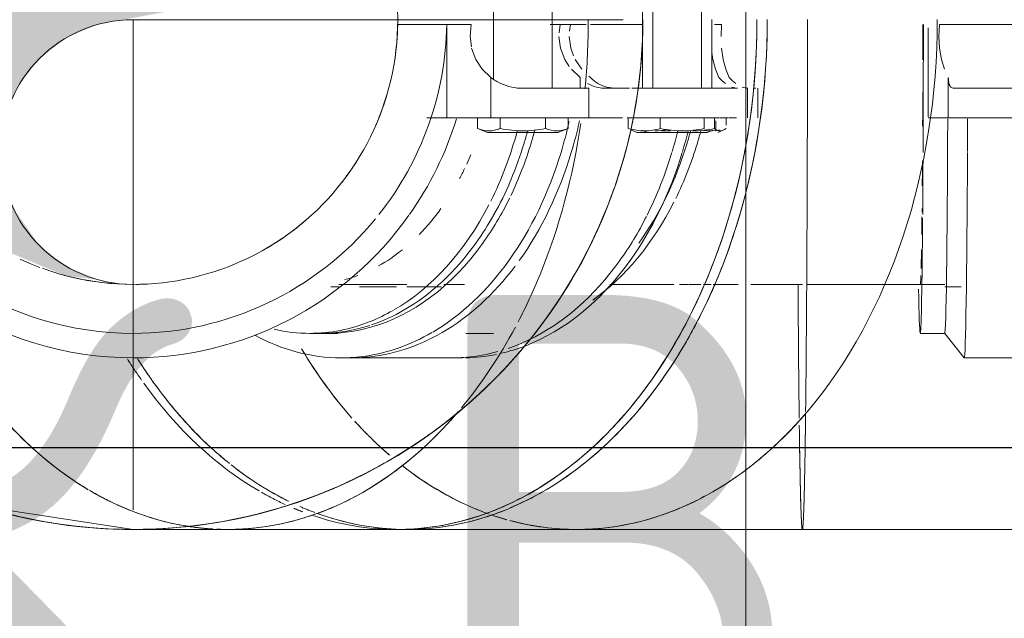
# Model space of a CAD drawing. Header units: millimetres. Extents: x 83162 to 161202, y 56220 to 105342.
# Tile 39 of 152: x 121072 to 121273, y 74528 to 74650. Entities that reach past the tile are written whole.
import ezdxf
from ezdxf import colors
from ezdxf.entities.mleader import LeaderData, LeaderLine
from ezdxf.math import Vec2, Vec3

# ---------------------------------------------------------------- set-up
doc = ezdxf.new("R2010")
doc.units = ezdxf.units.MM
doc.linetypes.add('ADSK_Осевая', pattern=[450, 250, -100, 0, -100])
doc.linetypes.add('ADSK_Штрих_ш2 п1_5', pattern=[350, 200, -150])
for name, color, linetype, lineweight in [('A-____-NOTE-TEXT', 5, 'Continuous', 9), ('A-DETL-GENF-OTLN', 7, 'Continuous', 9), ('M-EQPM-____-OTLN', 7, 'Continuous', 9), ('P-PIPE-____-CNTR', 7, 'ADSK_Осевая', 18), ('P-PIPE-____-OTLN', 7, 'Continuous', 50), ('ДЕВИ', 7, 'Continuous', 0)]:
    doc.layers.add(name, color=color, linetype=linetype, lineweight=lineweight)
doc.styles.add('GOST Common', font='GOST_Common.ttf', dxfattribs={"height": 100})
doc.styles.add('ДЕВИ', font='CS_Gost2304.shx', dxfattribs={"width": 0.8})

# ---------------------------------------------------------------- blocks, each defined once
blk = doc.blocks.new('АР_Канал вертикальный прямоугольный - ВК_В-2666768-ВКК_01_К3_З_ЭОМ_греющий кабель_')
at = {"layer": 'A-DETL-GENF-OTLN', "color": 254, "lineweight": 13, "true_color": 0xcccccc}
blk.add_line((125, -300), (125, 300), dxfattribs=at)
at = {"layer": 'M-EQPM-____-OTLN', "color": 254, "lineweight": 5, "true_color": 0xcccccc}
blk.add_line((125, 300), (125, -300), dxfattribs=at)
blk = doc.blocks.new('240311_Наметкина 10_РД_АР_К3_R21_rvt-1-ВКК_01_К3_З_ЭОМ_греющий кабель_')
at = {"layer": 'M-EQPM-____-OTLN', "color": 254, "lineweight": 5, "true_color": 0xcccccc}
blk.add_blockref('АР_Канал вертикальный прямоугольный - ВК_В-2666768-ВКК_01_К3_З_ЭОМ_греющий кабель_', (121095, 74550), dxfattribs=at)
at = {"layer": 'A-____-NOTE-TEXT', "color": 254, "lineweight": 5, "true_color": 0xcccccc, "char_height": 100, "attachment_point": 1, "style": 'GOST Common'}
for s, insert, width in [('ВК', (120954.41, 74593.61), 200.4219), ('ВК', (120954.41, 74593.61), 200.4219), ('\\fGOST Common|b0|i0|c204|p34|;В', (121152.84, 74593.61), 104.2194), ('\\fGOST Common|b0|i0|c204|p34|;В', (121152.84, 74593.61), 104.2194)]:
    blk.add_mtext(s, dxfattribs=dict(at, insert=insert, width=width))
blk = doc.blocks.new('Грувлочное соединение_Колено стандартное - ГРУВ-V102-ВКК_01_К3_З_ЭОМ_греющий кабель_')
at = {"layer": 'P-PIPE-____-OTLN', "color": 7, "lineweight": 9, "true_color": 0xfff7f3}
for p, q in [((121157.74, 74704.32), (121150.84, 74704.32)), ((121209.85, 74703.82), (121211.14, 74703.82)), ((121210.81, 74595.82), (121209.62, 74595.82))]:
    blk.add_line(p, q, dxfattribs=at)
at = {"layer": 'P-PIPE-____-OTLN', "color": 7, "lineweight": 9, "true_color": 0xffefe7}
for p, q in [((121162.63, 74703.82), (121158.39, 74703.82)), ((121192.1, 74703.82), (121193.56, 74703.82)), ((121193.56, 74703.82), (121195.73, 74703.82)), ((121195.73, 74703.82), (121197.96, 74703.82)), ((121197.96, 74703.82), (121200.24, 74703.82)), ((121200.99, 74703.82), (121202.58, 74703.82)), ((121202.58, 74703.82), (121204.96, 74703.82)), ((121204.96, 74703.82), (121206.46, 74703.82)), ((121207.38, 74703.82), (121209.85, 74703.82)), ((121150.84, 74595.32), (121157.84, 74595.32)), ((121158.39, 74595.82), (121162.63, 74595.82)), ((121208.15, 74595.82), (121206.46, 74595.82)), ((121209.55, 74595.82), (121208.33, 74595.82)), ((121212.91, 74595.82), (121211.34, 74595.82))]:
    blk.add_line(p, q, dxfattribs=at)
at = {"layer": 'P-PIPE-____-OTLN', "color": 31, "lineweight": 9, "true_color": 0xffbf9f}
for p, q in [((121230.52, 74703.82), (121231.54, 74703.82)), ((121260.58, 74703.82), (121248.13, 74703.82)), ((121263.43, 74704.32), (121260.58, 74704.32)), ((121248.13, 74595.82), (121260.58, 74595.82)), ((121260.58, 74595.32), (121263.92, 74595.32))]:
    blk.add_line(p, q, dxfattribs=at)
at = {"layer": 'P-PIPE-____-OTLN', "color": 254, "lineweight": 9, "true_color": 0xffdfcf}
for p, q in [((121236.97, 74703.82), (121232.42, 74703.82)), ((121248.13, 74703.82), (121237.92, 74703.82)), ((121232.42, 74595.82), (121248.13, 74595.82))]:
    blk.add_line(p, q, dxfattribs=at)
at = {"layer": 'P-PIPE-____-OTLN', "color": 254, "lineweight": 9, "true_color": 0xffdfcf, "flags": 128}
for points in [[(121213.45, 74703.82), (121214.88, 74703.82), (121217.44, 74703.82), (121218.67, 74703.82)], [(121223.51, 74703.82), (121225.25, 74703.82), (121227.88, 74703.82), (121229.84, 74703.82)], [(121218.44, 74595.82), (121215.87, 74595.82), (121213.32, 74595.82)]]:
    blk.add_lwpolyline(points, dxfattribs=at)
at = {"layer": 'P-PIPE-____-OTLN', "color": 7, "lineweight": 9, "true_color": 0xffefe7, "flags": 128}
for points in [[(121198.83, 74595.82), (121196.58, 74595.82), (121194.39, 74595.82), (121192.25, 74595.82)], [(121205.33, 74595.82), (121203.49, 74595.82), (121201.13, 74595.82), (121198.83, 74595.82)]]:
    blk.add_lwpolyline(points, dxfattribs=at)
at = {"layer": 'P-PIPE-____-OTLN', "color": 31, "lineweight": 9, "true_color": 0xffbf9f, "flags": 128}
blk.add_lwpolyline([(121231.54, 74595.82), (121228.9, 74595.82), (121226.26, 74595.82), (121223.64, 74595.82), (121221.03, 74595.82)], dxfattribs=at)
blk = doc.blocks.new('Грувлочное соединение_Муфта жесткая1 - ГРУВ-V103-ВКК_01_К3_З_ЭОМ_греющий кабель_')
at = {"layer": 'P-PIPE-____-OTLN', "color": 9, "lineweight": 9, "true_color": 0xbfbfbf}
blk.add_line((121257.22, 74630.02), (121257.22, 74648.15), dxfattribs=at)
at = {"layer": 'P-PIPE-____-OTLN', "color": 8, "lineweight": 9, "true_color": 0x808080}
for p, q in [((121275.6, 74648.82), (121259.49, 74648.82)), ((121275.6, 74648.82), (121265.27, 74648.82)), ((121261.31, 74638.01), (121261.31, 74629.82)), ((121281.51, 74635.82), (121262.46, 74635.82)), ((121261.31, 74629.82), (121257.22, 74629.82)), ((121281.51, 74629.82), (121261.31, 74629.82)), ((121260.57, 74585.82), (121264.57, 74580.83)), ((121255.58, 74585.82), (121260.58, 74585.82)), ((121264.58, 74580.82), (121296.58, 74580.82))]:
    blk.add_line(p, q, dxfattribs=at)
at = {"layer": 'P-PIPE-____-OTLN', "color": 8, "lineweight": 9, "true_color": 0x808080, "flags": 128}
blk.add_lwpolyline([(121260.51, 74639.69), (121259.91, 74641.72), (121259.53, 74644), (121259.39, 74646.4), (121259.49, 74648.82)], dxfattribs=at)
at = {"layer": 'P-PIPE-____-OTLN', "color": 9, "lineweight": 9, "true_color": 0xbfbfbf}
for major_axis, start_param, end_param in [((0, 54), 4.560113, 4.693869), ((0, 64), 4.274952, 4.696763), ((0, 54), 4.298134, 4.435157)]:
    blk.add_ellipse((121255.58, 74649.82), major_axis=major_axis, ratio=0.01, start_param=start_param, end_param=end_param, dxfattribs=at)
at = {"layer": 'P-PIPE-____-OTLN', "color": 8, "lineweight": 9, "true_color": 0x808080}
for centre, major_axis, start_param, end_param in [((121260.58, 74649.82), (0, 64), 3.141593, 4.391298), ((121264.58, 74649.82), (0, 69), 4.311494, 4.414623), ((121264.58, 74649.82), (0, 69), 3.141593, 4.30882), ((121255.58, 74649.82), (0, 54), 4.033778, 4.149692), ((121255.58, 74649.82), (0, 64), 4.041586, 4.248254), ((121255.58, 74649.82), (0, 54), 3.897832, 3.917731), ((121255.58, 74649.82), (0, 64), 3.19687, 4.027072), ((121255.58, 74649.82), (0, 54), 3.766118, 3.872318), ((121255.58, 74649.82), (0, 54), 3.488535, 3.659018), ((121255.58, 74649.82), (0, 54), 3.141593, 3.400305), ((121255.58, 74649.82), (0, 64), 2.603659, 3.08872)]:
    blk.add_ellipse(centre, major_axis=major_axis, ratio=0.01, start_param=start_param, end_param=end_param, dxfattribs=at)
blk.add_open_spline([(121262.46, 74635.82), (121262.2, 74635.82), (121261.76, 74635.98), (121261.39, 74636.72), (121261.32, 74637.53), (121261.31, 74638.01)], degree=3, dxfattribs=at)
blk = doc.blocks.new('Грувлочное соединение_Муфта жесткая1 - ГРУВ-V104-ВКК_01_К3_З_ЭОМ_греющий кабель_')
at = {"layer": 'P-PIPE-____-OTLN', "color": 8, "lineweight": 9, "true_color": 0x808080}
for p, q in [((121201.06, 74663.82), (121201.06, 74635.82)), ((121198.76, 74627.25), (121199.86, 74626.82)), ((121208.92, 74626.82), (121200.1, 74626.82)), ((121214.26, 74626.82), (121215.38, 74627.26))]:
    blk.add_line(p, q, dxfattribs=at)
at = {"layer": 'P-PIPE-____-OTLN', "color": 254, "lineweight": 9, "true_color": 0xdfdfdf}
for p, q in [((121184.03, 74647.45), (121184.24, 74648.82)), ((121187.46, 74648.82), (121184.24, 74648.82)), ((121197.52, 74648.82), (121188.32, 74648.82)), ((121197.53, 74648.82), (121188.32, 74648.82)), ((121215.03, 74648.82), (121213.63, 74648.82)), ((121215.03, 74648.82), (121214.94, 74646.4)), ((121215.06, 74644), (121215.39, 74641.72)), ((121186.53, 74639.69), (121185.17, 74641.72)), ((121188.32, 74638.01), (121187.97, 74638.28)), ((121218.3, 74635.82), (121216.62, 74635.82)), ((121215.98, 74629.82), (121215.98, 74628.32)), ((121218.13, 74629.82), (121216.61, 74629.82)), ((121221.78, 74629.82), (121221.78, 74629.82)), ((121201.97, 74626.82), (121203.46, 74626.82)), ((121203.46, 74626.82), (121207.06, 74626.82)), ((121207.06, 74626.82), (121211.91, 74626.82)), ((121212.15, 74626.82), (121212.15, 74626.82)), ((121133.17, 74585.82), (121136.7, 74585.82)), ((121165.24, 74585.82), (121168.52, 74585.82)), ((121139.53, 74580.82), (121142.16, 74580.82)), ((121143.93, 74580.82), (121162.16, 74580.82))]:
    blk.add_line(p, q, dxfattribs=at)
at = {"layer": 'P-PIPE-____-OTLN', "color": 7, "lineweight": 9, "true_color": 0xefefef}
for q in [(121197.52, 74648.82), (121197.53, 74648.82)]:
    blk.add_line((121198.84, 74648.82), q, dxfattribs=at)
at = {"layer": 'P-PIPE-____-OTLN', "color": 9, "lineweight": 9, "true_color": 0xbfbfbf}
for p, q in [((121213.06, 74635.82), (121213.06, 74649.82)), ((121216.61, 74635.82), (121214.59, 74635.82)), ((121222.04, 74635.82), (121221.63, 74635.82)), ((121213.59, 74627.62), (121213.59, 74629.82)), ((121216.44, 74629.82), (121214.6, 74629.82)), ((121200.1, 74626.82), (121201.97, 74626.82)), ((121212.15, 74626.82), (121208.92, 74626.82)), ((121142.16, 74580.82), (121143.93, 74580.82))]:
    blk.add_line(p, q, dxfattribs=at)
at = {"layer": 'P-PIPE-____-OTLN', "lineweight": 9}
blk.add_line((121222.46, 74629.82), (121222.46, 74635.82), dxfattribs=at)
at = {"layer": 'P-PIPE-____-OTLN', "color": 254, "lineweight": 9, "true_color": 0xdfdfdf, "flags": 128}
for points in [[(121184.82, 74642.47), (121184.31, 74644), (121183.99, 74646.4)], [(121215.39, 74641.72), (121215.92, 74639.69), (121216.61, 74638.01)]]:
    blk.add_lwpolyline(points, dxfattribs=at)
at = {"layer": 'P-PIPE-____-OTLN', "color": 254, "lineweight": 9, "true_color": 0xdfdfdf}
for centre, major_axis, start_param, end_param in [((121139.53, 74649.82), (0, 69), 4.30882, 4.408216), ((121133.17, 74649.82), (0, 64), 4.307971, 4.349107), ((121162.16, 74649.82), (0, 69), 4.311475, 4.375574), ((121168.52, 74649.82), (0, 64), 4.307971, 4.35048), ((121133.17, 74649.82), (0, 64), 4.175472, 4.307953), ((121168.52, 74649.82), (0, 64), 4.10612, 4.307971), ((121139.53, 74649.82), (0, 69), 3.919744, 4.308806), ((121162.16, 74649.82), (0, 69), 3.919744, 4.30882), ((121133.17, 74649.82), (0, 64), 4.041586, 4.173691), ((121168.52, 74649.82), (0, 64), 3.606561, 4.091599), ((121133.17, 74649.82), (0, 64), 3.919178, 4.040272), ((121133.17, 74649.82), (0, 64), 3.530385, 3.919157), ((121162.16, 74649.82), (0, 69), 3.407195, 3.919744), ((121139.53, 74649.82), (0, 69), 3.530668, 3.895931), ((121133.17, 74649.82), (0, 64), 3.37479, 3.530353), ((121139.53, 74649.82), (0, 69), 3.19886, 3.530644)]:
    blk.add_ellipse(centre, major_axis=major_axis, ratio=0.707107, start_param=start_param, end_param=end_param, dxfattribs=at)
at = {"layer": 'P-PIPE-____-OTLN', "color": 7, "lineweight": 9, "true_color": 0xefefef}
for centre, major_axis, end_param in [((121133.17, 74649.82), (0, 64), 3.367621), ((121139.53, 74649.82), (0, 69), 3.19886)]:
    blk.add_ellipse(centre, major_axis=major_axis, ratio=0.707107, start_param=3.141593, end_param=end_param, dxfattribs=at)
at = {"layer": 'P-PIPE-____-OTLN', "color": 7, "lineweight": 9, "true_color": 0xf7f7f7}
for start_param, end_param in [(3.305916, 3.407064), (3.153723, 3.284509)]:
    blk.add_ellipse((121162.16, 74649.82), major_axis=(0, 69), ratio=0.707107, start_param=start_param, end_param=end_param, dxfattribs=at)
at = {"layer": 'P-PIPE-____-OTLN', "color": 254, "lineweight": 9, "true_color": 0xdfdfdf}
for points in [[(121189.83, 74636.8), (121189.27, 74637.12), (121188.77, 74637.53), (121188.32, 74638.01)], [(121193.69, 74635.82), (121192.97, 74635.82), (121191.61, 74635.98), (121190.38, 74636.47), (121189.83, 74636.8)], [(121216.61, 74638.01), (121217.06, 74637.53), (121217.51, 74637.12), (121217.96, 74636.8)], [(121219.28, 74636.06), (121219.7, 74635.9), (121220.08, 74635.82), (121220.43, 74635.82)], [(121204.64, 74627.14), (121204.06, 74627.14), (121203.48, 74627.18), (121202.9, 74627.24)], [(121213.59, 74627.62), (121213.98, 74627.3), (121214.76, 74626.97), (121215.57, 74627.3), (121215.98, 74627.62)]]:
    blk.add_open_spline(points, degree=3, dxfattribs=at)
at = {"layer": 'P-PIPE-____-OTLN', "color": 8, "lineweight": 9, "true_color": 0x808080}
blk.add_open_spline([(121201.45, 74627.13), (121202.24, 74627.13), (121203.02, 74627.22), (121203.8, 74627.39)], degree=3, dxfattribs=at)
at = {"layer": 'P-PIPE-____-OTLN', "color": 9, "lineweight": 9, "true_color": 0xbfbfbf}
blk.add_open_spline([(121209.19, 74627.13), (121210.68, 74627.13), (121212.15, 74627.3), (121213.59, 74627.62)], degree=3, dxfattribs=at)
at = {"layer": 'P-PIPE-____-OTLN', "color": 254, "lineweight": 9, "true_color": 0xdfdfdf}
blk.add_open_spline([(121214.63, 74627.31), (121213.97, 74627.19), (121212.89, 74627.1), (121211.81, 74627.16), (121211.39, 74627.21)], degree=3, knots=[0.2021882, 0.2021882, 0.2021882, 0.2021882, 0.5, 0.6975542, 0.6975542, 0.6975542, 0.6975542], dxfattribs=at)
blk = doc.blocks.new('Грувлочное соединение_Колено стандартное - ГРУВ-37075693-ВКК_01_К3_З_ЭОМ_греющий кабель_')
at = {"layer": 'P-PIPE-____-OTLN', "color": 7, "lineweight": 9, "true_color": 0xffefe7}
for p, q in [((121140.52, 74703.82), (121136.95, 74703.82)), ((121135.32, 74595.32), (121136.95, 74595.32)), ((121136.95, 74595.82), (121140.52, 74595.82)), ((121143.99, 74595.32), (121148.74, 74595.32)), ((121144.05, 74595.82), (121148.74, 74595.82))]:
    blk.add_line(p, q, dxfattribs=at)
at = {"layer": 'P-PIPE-____-OTLN', "color": 7, "lineweight": 9, "true_color": 0xfff7f3}
for p, q in [((121148.74, 74703.82), (121140.52, 74703.82)), ((121148.74, 74704.32), (121141.2, 74704.32)), ((121140.52, 74595.82), (121144.05, 74595.82)), ((121141.2, 74595.32), (121143.99, 74595.32))]:
    blk.add_line(p, q, dxfattribs=at)
at = {"layer": 'P-PIPE-____-OTLN', "color": 31, "lineweight": 9, "true_color": 0xffbf9f}
blk.add_line((121096.13, 74595.82), (121095.7, 74595.82), dxfattribs=at)
at = {"layer": 'P-PIPE-____-OTLN', "color": 31, "lineweight": 9, "true_color": 0xffbf9f, "flags": 128}
for points in [[(121073.44, 74699.33), (121075.43, 74700.15), (121077.46, 74700.89), (121079.52, 74701.55), (121081.6, 74702.13), (121083.7, 74702.62), (121085.82, 74703.03), (121087.96, 74703.36), (121090.1, 74703.6), (121092.26, 74703.75), (121094.42, 74703.82)], [(121075.98, 74599.28), (121073.97, 74600.08), (121072, 74600.96)], [(121092.84, 74595.86), (121090.68, 74595.99), (121088.53, 74596.21), (121086.4, 74596.51), (121084.27, 74596.9), (121082.16, 74597.37), (121080.08, 74597.92), (121078.01, 74598.56), (121076.53, 74599.09)]]:
    blk.add_lwpolyline(points, dxfattribs=at)
blk = doc.blocks.new('Грувлочное соединение_Муфта жесткая1 - ГРУВ-V105-ВКК_01_К3_З_ЭОМ_греющий кабель_')
at = {"layer": 'P-PIPE-____-OTLN', "color": 8, "lineweight": 9, "true_color": 0x808080}
for p, q in [((121198.95, 74663.82), (121198.95, 74635.82)), ((121210.95, 74635.82), (121210.95, 74663.82)), ((121196.03, 74627.62), (121196.03, 74629.82)), ((121202.56, 74627.62), (121202.56, 74629.82)), ((121211.49, 74627.62), (121211.49, 74629.82)), ((121196.66, 74627.25), (121197.75, 74626.82)), ((121212.15, 74626.82), (121213.28, 74627.26))]:
    blk.add_line(p, q, dxfattribs=at)
at = {"layer": 'P-PIPE-____-OTLN', "color": 254, "lineweight": 9, "true_color": 0xdfdfdf}
for p, q in [((121182.13, 74648.82), (121180.08, 74648.82)), ((121181.9, 74647.11), (121182.13, 74648.82)), ((121184.24, 74648.82), (121182.13, 74648.82)), ((121187.46, 74648.82), (121184.24, 74648.82)), ((121187.46, 74648.82), (121186.21, 74648.82)), ((121197.52, 74648.82), (121188.32, 74648.82)), ((121197.53, 74648.82), (121188.32, 74648.82)), ((121182.2, 74643.99), (121181.89, 74646.4)), ((121213.06, 74643.09), (121213.29, 74641.72)), ((121186.22, 74638.01), (121184.42, 74639.69)), ((121186.22, 74638.01), (121186.22, 74635.82)), ((121213.88, 74629.17), (121213.88, 74627.62)), ((121131.06, 74585.82), (121134.6, 74585.82)), ((121162.88, 74585.82), (121166.42, 74585.82)), ((121137.43, 74580.82), (121142.16, 74580.82)), ((121143.93, 74580.82), (121159.7, 74580.82))]:
    blk.add_line(p, q, dxfattribs=at)
at = {"layer": 'P-PIPE-____-OTLN', "color": 7, "lineweight": 9, "true_color": 0xefefef}
for q in [(121197.52, 74648.82), (121197.53, 74648.82)]:
    blk.add_line((121198.84, 74648.82), q, dxfattribs=at)
at = {"layer": 'P-PIPE-____-OTLN', "lineweight": 9}
blk.add_line((121220.36, 74629.82), (121220.36, 74635.82), dxfattribs=at)
at = {"layer": 'P-PIPE-____-OTLN', "color": 9, "lineweight": 9, "true_color": 0xbfbfbf}
blk.add_line((121142.16, 74580.82), (121143.93, 74580.82), dxfattribs=at)
at = {"layer": 'P-PIPE-____-OTLN', "color": 254, "lineweight": 9, "true_color": 0xdfdfdf, "flags": 128}
for points in [[(121183.95, 74640.29), (121183.06, 74641.72), (121182.2, 74643.99)], [(121213.29, 74641.72), (121213.81, 74639.69), (121214.5, 74638.01)]]:
    blk.add_lwpolyline(points, dxfattribs=at)
at = {"layer": 'P-PIPE-____-OTLN', "color": 254, "lineweight": 9, "true_color": 0xdfdfdf}
for centre, major_axis, ratio, start_param, end_param in [((121200.36, 74635.82), (-20, 0), 0.000009, 1.11641, 1.364367), ((121137.43, 74649.82), (0, 69), 0.707107, 4.308807, 4.406567), ((121200.36, 74629.82), (-20, 0), 0.000009, 0.898308, 1.291004), ((121131.06, 74649.82), (0, 64), 0.707107, 4.09516, 4.350588), ((121134.6, 74649.82), (0, 64), 0.707107, 4.307973, 4.351604), ((121204.95, 74626.82), (-7.2, 0), 0.000009, 4.712389, 5.235988), ((121204.95, 74626.82), (-7.2, 0), 0.000009, 2.879793, 4.712389), ((121160.05, 74649.82), (0, 69), 0.707107, 4.311474, 4.376929), ((121166.42, 74649.82), (0, 64), 0.707107, 4.307967, 4.349463), ((121134.6, 74649.82), (0, 64), 0.707107, 4.117262, 4.307958), ((121166.42, 74649.82), (0, 64), 0.707107, 3.919173, 4.307958), ((121137.43, 74649.82), (0, 69), 0.707107, 3.534708, 4.308807), ((121131.06, 74649.82), (0, 54), 0.707107, 4.135194, 4.176431), ((121160.05, 74649.82), (0, 69), 0.707107, 4.095631, 4.308807), ((121131.06, 74649.82), (0, 54), 0.707107, 4.068455, 4.11481), ((121131.06, 74649.82), (0, 64), 0.707107, 3.530373, 4.080665), ((121134.6, 74649.82), (0, 64), 0.707107, 3.91918, 4.106707), ((121131.06, 74649.82), (0, 54), 0.707107, 3.766105, 3.917718), ((121160.05, 74649.82), (0, 69), 0.707107, 3.919742, 4.091716), ((121134.6, 74649.82), (0, 64), 0.707107, 3.334024, 3.919165), ((121131.06, 74649.82), (0, 54), 0.707107, 3.517784, 3.659006), ((121160.05, 74649.82), (0, 69), 0.707107, 3.468537, 3.919732), ((121131.06, 74649.82), (0, 64), 0.707107, 3.417064, 3.526563), ((121137.43, 74649.82), (0, 69), 0.707107, 3.244724, 3.530656)]:
    blk.add_ellipse(centre, major_axis=major_axis, ratio=ratio, start_param=start_param, end_param=end_param, dxfattribs=at)
at = {"layer": 'P-PIPE-____-OTLN', "color": 8, "lineweight": 9, "true_color": 0x808080}
for centre, major_axis, start_param, end_param in [((121200.36, 74635.82), (-20, 0), 1.390715, 2.356194), ((121200.36, 74629.82), (-20, 0), 1.341903, 2.356194), ((121204.95, 74626.82), (-7.2, 0), 5.497787, 8.63938)]:
    blk.add_ellipse(centre, major_axis=major_axis, ratio=0.000009, start_param=start_param, end_param=end_param, dxfattribs=at)
at = {"layer": 'P-PIPE-____-OTLN', "color": 9, "lineweight": 9, "true_color": 0xbfbfbf}
for start_param, end_param in [(5.235988, 5.497787), (2.356195, 2.879793)]:
    blk.add_ellipse((121204.95, 74626.82), major_axis=(-7.2, 0), ratio=0.000009, start_param=start_param, end_param=end_param, dxfattribs=at)
at = {"layer": 'P-PIPE-____-OTLN', "color": 7, "lineweight": 9, "true_color": 0xefefef}
for centre, major_axis, start_param, end_param in [((121131.06, 74649.82), (0, 54), 3.327768, 3.400293), ((121131.06, 74649.82), (0, 64), 3.14158, 3.417064), ((121131.06, 74649.82), (0, 64), 2.98018, 3.14158), ((121134.6, 74649.82), (0, 64), 3.14158, 3.334024), ((121137.43, 74649.82), (0, 69), 2.772203, 3.14158), ((121137.43, 74649.82), (0, 69), 3.14158, 3.244724)]:
    blk.add_ellipse(centre, major_axis=major_axis, ratio=0.707107, start_param=start_param, end_param=end_param, dxfattribs=at)
at = {"layer": 'P-PIPE-____-OTLN', "color": 7, "lineweight": 9, "true_color": 0xf7f7f7}
for start_param, end_param in [(3.379443, 3.468406), (3.202939, 3.334441), (3.14158, 3.193937)]:
    blk.add_ellipse((121160.05, 74649.82), major_axis=(0, 69), ratio=0.707107, start_param=start_param, end_param=end_param, dxfattribs=at)
at = {"layer": 'P-PIPE-____-OTLN', "color": 254, "lineweight": 9, "true_color": 0xdfdfdf}
for points in [[(121191.58, 74635.82), (121190.86, 74635.82), (121189.5, 74635.97), (121188.28, 74636.47), (121187.72, 74636.8)], [(121214.5, 74638.01), (121214.95, 74637.53), (121215.41, 74637.12), (121215.86, 74636.8)], [(121217.18, 74636.06), (121217.59, 74635.9), (121217.98, 74635.82), (121218.33, 74635.82)], [(121204.63, 74627.21), (121204.02, 74627.16), (121203.42, 74627.13), (121202.82, 74627.13)], [(121212.67, 74627.13), (121212.87, 74627.13), (121213.07, 74627.18), (121213.28, 74627.26)]]:
    blk.add_open_spline(points, degree=3, dxfattribs=at)
at = {"layer": 'P-PIPE-____-OTLN', "color": 8, "lineweight": 9, "true_color": 0x808080}
for points in [[(121196.03, 74627.62), (121197.15, 74627.29), (121199.36, 74626.97), (121201.51, 74627.29), (121202.56, 74627.62)], [(121202.56, 74627.62), (121204.09, 74627.29), (121207.11, 74626.97), (121210.04, 74627.29), (121211.49, 74627.62)]]:
    blk.add_open_spline(points, degree=3, dxfattribs=at)
blk = doc.blocks.new('Грувлочное соединение_Муфта жесткая1 - ГРУВ-V106-ВКК_01_К3_З_ЭОМ_греющий кабель_')
at = {"layer": 'P-PIPE-____-OTLN', "color": 8, "lineweight": 9, "true_color": 0x808080}
for p, q in [((121180.5, 74635.82), (121180.5, 74663.82)), ((121168.5, 74661.93), (121168.5, 74637.71)), ((121158.99, 74648.82), (121148.99, 74648.82)), ((121164, 74648.82), (121159, 74648.82)), ((121159, 74629.82), (121159, 74648.82)), ((121168, 74638.01), (121168, 74629.82)), ((121188, 74629.82), (121188, 74635.82)), ((121159, 74629.82), (121154.94, 74629.82)), ((121168, 74629.82), (121159, 74629.82)), ((121165.26, 74627.62), (121165.26, 74629.82)), ((121169.88, 74627.62), (121169.88, 74629.82)), ((121179.12, 74627.62), (121179.12, 74629.82)), ((121183.74, 74627.62), (121183.74, 74629.82)), ((121165.26, 74627.62), (121167.3, 74626.82)), ((121181.7, 74626.82), (121183.74, 74627.62))]:
    blk.add_line(p, q, dxfattribs=at)
at = {"layer": 'P-PIPE-____-OTLN', "color": 8, "lineweight": 9, "true_color": 0x808080, "flags": 128}
for points in [[(121164.01, 74644.27), (121163.76, 74646.4), (121164, 74648.82)], [(121168, 74638.01), (121166.24, 74639.69), (121164.91, 74641.72), (121164.07, 74643.99)]]:
    blk.add_lwpolyline(points, dxfattribs=at)
at = {"layer": 'P-PIPE-____-OTLN', "color": 8, "lineweight": 9, "true_color": 0x808080}
for radius, start, end in [(64, 321.5668, 359.1042), (54, 351.3157, 358.9384), (54, 336.4108, 344.1152), (69, 324.7931, 342.9387), (64, 203.7745, 269.9995), (69, 203.1223, 269.9995), (54, 323.5355, 329.2921), (54, 321.4168, 323.1065), (54, 299.6458, 313.331), (69, 269.9995, 324.6632), (64, 269.9995, 320.5568)]:
    blk.add_arc((121095, 74649.82), radius, start, end, dxfattribs=at)
for centre, major_axis, start_param, end_param in [((121168, 74635.82), (-20, 0), 1.901808, 3.141593), ((121168, 74629.82), (-20, 0), 1.570796, 3.141593), ((121174.5, 74626.82), (-7.2, 0), 0.000022, 3.14157)]:
    blk.add_ellipse(centre, major_axis=major_axis, ratio=0.000009, start_param=start_param, end_param=end_param, dxfattribs=at)
at = {"layer": 'P-PIPE-____-OTLN', "color": 9, "lineweight": 9, "true_color": 0xbfbfbf}
for centre, major_axis, end_param in [((121168, 74635.82), (-20, 0), 3.38955), ((121168, 74629.82), (-20, 0), 3.403392), ((121174.5, 74626.82), (-7.2, 0), 6.283185)]:
    blk.add_ellipse(centre, major_axis=major_axis, ratio=0.000009, start_param=3.141593, end_param=end_param, dxfattribs=at)
at = {"layer": 'P-PIPE-____-OTLN', "color": 8, "lineweight": 9, "true_color": 0x808080}
for points in [[(121174.5, 74635.82), (121173.74, 74635.82), (121172.24, 74635.97), (121169.98, 74636.72), (121168.64, 74637.52), (121168, 74638.01)], [(121165.26, 74627.62), (121166.05, 74627.29), (121167.61, 74626.97), (121169.13, 74627.29), (121169.88, 74627.62)], [(121169.88, 74627.62), (121171.46, 74627.29), (121174.58, 74626.97), (121177.62, 74627.29), (121179.12, 74627.62)], [(121179.12, 74627.62), (121179.91, 74627.29), (121181.47, 74626.97), (121182.99, 74627.29), (121183.74, 74627.62)]]:
    blk.add_open_spline(points, degree=3, dxfattribs=at)
at = {"layer": 'P-PIPE-____-OTLN', "color": 9, "lineweight": 9, "true_color": 0xbfbfbf}
for points in [[(121169.88, 74627.62), (121169.09, 74627.29), (121167.53, 74626.97), (121166.01, 74627.29), (121165.26, 74627.62)], [(121183.74, 74627.62), (121182.99, 74627.29), (121181.47, 74626.97), (121179.91, 74627.29), (121179.12, 74627.62)]]:
    blk.add_open_spline(points, degree=3, dxfattribs=at)

msp = doc.modelspace()

# ---------------------------------------------------------------- hatches: boundary and pattern name
at = {"layer": 'P-PIPE-____-OTLN', "true_color": 0x007f00}
msp.add_hatch(color=96, dxfattribs=at).paths.add_polyline_path([(121088.01, 74596.73), (121081.5, 74599.43), (121075.91, 74603.72), (121071.07, 74610.64), (121068.92, 74615.83), (121068, 74622.81), (121068.92, 74629.8), (121071.62, 74636.31), (121075.91, 74641.91), (121081.5, 74646.2), (121088.01, 74648.89), (121105.17, 74652.05), (121108.5, 74653.43), (121114.09, 74657.72), (121118.38, 74663.31), (121121.08, 74669.83), (121122, 74676.81), (121121.08, 74683.8), (121115.97, 74693.46), (121114.09, 74695.91), (121104.82, 74701.72), (121101.99, 74702.89), (121095, 74703.81), (121081.02, 74701.97), (121068, 74696.58), (121056.82, 74688), (121048.23, 74676.81), (121042.84, 74663.79), (121041, 74649.81), (121042.84, 74635.84), (121048.23, 74622.81), (121058.1, 74610.64), (121068, 74603.05), (121081.02, 74597.65)])

# ---------------------------------------------------------------- linework, layer by layer
at = {"layer": 'P-PIPE-____-CNTR', "color": 11, "lineweight": 9, "true_color": 0xff8040}
for p, q in [((121095, 74549.81), (121095, 74649.81)), ((121095, 74649.81), (121195, 74649.81))]:
    msp.add_line(p, q, dxfattribs=at)
at = {"layer": 'P-PIPE-____-OTLN', "color": 7, "lineweight": 9, "true_color": 0xffefe7}
msp.add_line((121148.74, 74595.82), (121150.84, 74595.82), dxfattribs=at)
at = {"layer": 'P-PIPE-____-OTLN', "color": 11, "linetype": 'ADSK_Штрих_ш2 п1_5', "lineweight": 9, "true_color": 0xff8040}
for p, q in [((121095, 74545.82), (121064, 74550.55)), ((121114.33, 74545.82), (121148.74, 74545.82)), ((121148.74, 74545.82), (121185.53, 74545.82)), ((121231.54, 74545.82), (122007.18, 74545.82))]:
    msp.add_line(p, q, dxfattribs=at)
at = {"layer": 'P-PIPE-____-OTLN', "color": 31, "linetype": 'ADSK_Штрих_ш2 п1_5', "lineweight": 9, "true_color": 0xffbf9f}
msp.add_line((121095.02, 74545.82), (121095, 74545.82), dxfattribs=at)
at = {"layer": 'P-PIPE-____-OTLN', "color": 11, "linetype": 'ADSK_Штрих_ш2 п1_5', "lineweight": 9, "true_color": 0xff8040, "flags": 128}
for points in [[(121114.33, 74545.82), (121100.35, 74545.82), (121095.02, 74545.82)], [(121231.54, 74545.82), (121207.11, 74545.82), (121186.26, 74545.82), (121185.53, 74545.82)]]:
    msp.add_lwpolyline(points, dxfattribs=at)
at = {"layer": 'P-PIPE-____-OTLN', "color": 11, "lineweight": 9, "true_color": 0xff8040}
for centre, radius, start, end in [((121095, 74649.81), 54, 0, 75), ((121095, 74622.81), 27, 90, 270), ((121095, 74649.81), 54, 255, 0)]:
    msp.add_arc(centre, radius, start, end, dxfattribs=at)
at = {"layer": 'P-PIPE-____-OTLN', "color": 11, "linetype": 'ADSK_Штрих_ш2 п1_5', "lineweight": 9, "true_color": 0xff8040}
for centre, start, end in [((121095, 74649.81), 180, 270), ((121095, 74649.81), 270, 0), ((121095, 74649.82), 343.3197, 0), ((121095, 74649.82), 326.5566, 337.6692), ((121095, 74649.82), 309.5941, 320.4059), ((121095, 74649.82), 307.4487, 309.391), ((121095, 74649.82), 235.4982, 285.0761), ((121095, 74649.82), 290.8102, 302.4059), ((121095, 74649.82), 292.0163, 303.4373), ((121095, 74649.82), 292.019, 303.4359), ((121095, 74649.82), 253.3288, 270), ((121095, 74649.82), 253.3296, 269.9995), ((121095, 74649.82), 270, 286.6712), ((121095, 74649.82), 269.9995, 286.6699)]:
    msp.add_arc(centre, 104, start, end, dxfattribs=at)
at = {"layer": 'P-PIPE-____-OTLN', "color": 31, "linetype": 'ADSK_Штрих_ш2 п1_5', "lineweight": 9, "true_color": 0xffbf9f}
for start, end in [(341.9995, 359.9974), (349.7067, 359.9994), (344.9995, 349.5357), (343.3197, 344.9994), (341.8752, 343.3197), (306.0001, 341.9972), (337.998, 341.8126), (329.9995, 337.6689), (326.557, 329.9994), (323.6388, 326.5566), (320.4059, 323.5032), (314.9995, 320.4045), (309.7492, 314.9995), (305.3767, 309.5941), (288, 305.9995), (303.4373, 305.1215), (287.2259, 292.0163), (252, 269.9995), (270, 287.9995)]:
    msp.add_arc((121095, 74649.82), 104, start, end, dxfattribs=at)
at = {"layer": 'P-PIPE-____-OTLN', "color": 7, "linetype": 'ADSK_Штрих_ш2 п1_5', "lineweight": 9, "true_color": 0xffefe7}
for start, end in [(342.2762, 343.3177), (338.0109, 341.8123), (324.2286, 326.5503), (320.418, 323.5028)]:
    msp.add_arc((121095, 74649.82), 104, start, end, dxfattribs=at)
at = {"layer": 'P-PIPE-____-OTLN', "color": 254, "linetype": 'ADSK_Штрих_ш2 п1_5', "lineweight": 9, "true_color": 0xffdfcf}
for start, end in [(306.1624, 309.581), (306.089, 307.4402), (302.4306, 305.2411), (303.4481, 305.1209), (288.0667, 291.9894), (288.07, 290.7956), (285.0922, 287.7681)]:
    msp.add_arc((121095, 74649.82), 104, start, end, dxfattribs=at)
at = {"layer": 'P-PIPE-____-OTLN', "color": 11, "linetype": 'ADSK_Штрих_ш2 п1_5', "lineweight": 9, "true_color": 0xff8040}
for centre, ratio, start_param, end_param in [((121148.74, 74649.82), 0.707107, 3.141593, 4.712389), ((121150.84, 74649.82), 0.707107, 4.32864, 4.712389), ((121148.74, 74649.82), 0.707107, 4.450589, 4.712376), ((121148.74, 74649.82), 0.707107, 4.188789, 4.450577), ((121150.84, 74649.82), 0.707107, 4.321959, 4.421769), ((121150.84, 74649.82), 0.707107, 3.432748, 4.322636), ((121148.74, 74649.82), 0.707107, 3.926989, 4.188778), ((121150.84, 74649.82), 0.707107, 4.020889, 4.129317), ((121148.74, 74649.82), 0.707107, 3.665189, 3.926978), ((121114.33, 74649.82), 0.707107, 3.795704, 3.835343), ((121185.53, 74649.82), 0.707107, 3.141593, 3.835356), ((121114.33, 74649.82), 0.707107, 3.077617, 3.829091), ((121150.84, 74649.82), 0.707107, 3.724655, 3.818402), ((121185.53, 74649.82), 0.707107, 3.742107, 3.829103), ((121231.54, 74649.82), 0.01, 3.742107, 3.829103), ((121114.33, 74649.82), 0.707107, 3.622808, 3.742534), ((121231.54, 74649.82), 0.01, 3.586365, 3.742166), ((121148.74, 74649.82), 0.707107, 3.403393, 3.665179), ((121185.53, 74649.82), 0.707107, 3.48476, 3.623345), ((121231.54, 74649.82), 0.01, 3.48476, 3.623345), ((121114.33, 74649.82), 0.707107, 3.366209, 3.485148), ((121150.84, 74649.82), 0.707107, 3.425312, 3.52579), ((121231.54, 74649.82), 0.01, 3.403392, 3.48516), ((121150.84, 74649.82), 0.707107, 3.141593, 3.42538), ((121148.74, 74649.82), 0.707107, 3.141593, 3.403379), ((121185.53, 74649.82), 0.707107, 3.141593, 3.377928), ((121231.54, 74649.82), 0.01, 3.141593, 3.382568), ((121114.33, 74649.82), 0.707107, 3.111448, 3.14158), ((121114.33, 74649.82), 0.707107, 3.141593, 3.22516)]:
    msp.add_ellipse(centre, major_axis=(0, 104), ratio=ratio, start_param=start_param, end_param=end_param, dxfattribs=at)
at = {"layer": 'P-PIPE-____-OTLN', "color": 254, "linetype": 'ADSK_Штрих_ш2 п1_5', "lineweight": 9, "true_color": 0xffdfcf}
for centre, start_param, end_param in [((121114.33, 74649.82), 4.576208, 4.712338), ((121114.33, 74649.82), 4.188778, 4.506972), ((121114.33, 74649.82), 4.077758, 4.188778), ((121114.33, 74649.82), 3.846687, 4.06496), ((121148.74, 74649.82), 2.853069, 2.877916), ((121148.74, 74649.82), 2.853066, 2.877915), ((121150.84, 74649.82), 2.890476, 3.122178), ((121150.84, 74649.82), 2.922898, 3.123303), ((121150.84, 74649.82), 3.284912, 3.353847), ((121150.84, 74649.82), 3.360288, 3.385089)]:
    msp.add_ellipse(centre, major_axis=(0, 104), ratio=0.707107, start_param=start_param, end_param=end_param, dxfattribs=at)
at = {"layer": 'P-PIPE-____-OTLN', "color": 31, "linetype": 'ADSK_Штрих_ш2 п1_5', "lineweight": 9, "true_color": 0xffbf9f}
for centre, ratio, start_param, end_param in [((121150.84, 74649.82), 0.707107, 4.430482, 4.712389), ((121231.54, 74649.82), 0.01, 3.835356, 4.712389), ((121185.53, 74649.82), 0.707107, 3.835356, 4.712389), ((121150.84, 74649.82), 0.707107, 4.129321, 4.321959), ((121231.54, 74649.82), 0.01, 2.118428, 2.467826), ((121231.54, 74649.82), 0.01, 2.119662, 2.466784), ((121150.84, 74649.82), 0.707107, 3.833089, 4.020889), ((121231.54, 74649.82), 0.01, 3.742166, 3.81536), ((121231.54, 74649.82), 0.01, 2.490968, 2.933639), ((121231.54, 74649.82), 0.01, 2.493138, 2.879793), ((121114.33, 74649.82), 0.707107, 3.742534, 3.76487), ((121185.53, 74649.82), 0.707107, 3.653764, 3.742107), ((121231.54, 74649.82), 0.01, 3.623345, 3.742107), ((121150.84, 74649.82), 0.707107, 3.52579, 3.724655), ((121185.53, 74649.82), 0.707107, 3.623345, 3.648203), ((121114.33, 74649.82), 0.707107, 3.485148, 3.622808), ((121231.54, 74649.82), 0.01, 3.48516, 3.55991), ((121185.53, 74649.82), 0.707107, 3.382568, 3.48476), ((121231.54, 74649.82), 0.01, 3.382568, 3.48476), ((121150.84, 74649.82), 0.707107, 3.387061, 3.425312), ((121114.33, 74649.82), 0.707107, 3.22516, 3.35609), ((121148.74, 74649.82), 0.707107, 2.904952, 3.14158), ((121148.74, 74649.82), 0.707107, 2.904957, 3.14158), ((121185.53, 74649.82), 0.707107, 2.901851, 2.942516), ((121185.53, 74649.82), 0.707107, 2.914318, 2.946316), ((121231.54, 74649.82), 0.01, 2.913006, 3.000638), ((121114.33, 74649.82), 0.707107, 3.019584, 3.058129), ((121114.33, 74649.82), 0.707107, 3.022813, 3.041708), ((121114.33, 74649.82), 0.707107, 3.046897, 3.076322), ((121114.33, 74649.82), 0.707107, 3.066683, 3.099002), ((121150.84, 74649.82), 0.707107, 3.141593, 3.284893), ((121185.53, 74649.82), 0.707107, 2.954944, 3.141593), ((121185.53, 74649.82), 0.707107, 2.957237, 3.141593), ((121231.54, 74649.82), 0.01, 2.998514, 3.141593), ((121231.54, 74649.82), 0.01, 3.012083, 3.109659)]:
    msp.add_ellipse(centre, major_axis=(0, 104), ratio=ratio, start_param=start_param, end_param=end_param, dxfattribs=at)
at = {"layer": 'P-PIPE-____-OTLN', "color": 7, "linetype": 'ADSK_Штрих_ш2 п1_5', "lineweight": 9, "true_color": 0xffefe7}
for centre, start_param, end_param in [((121114.33, 74649.82), 2.094383, 2.617981), ((121114.33, 74649.82), 2.288434, 2.744085), ((121114.33, 74649.82), 2.617981, 2.742853), ((121185.53, 74649.82), 2.635288, 2.879793), ((121185.53, 74649.82), 2.638466, 2.823687), ((121114.33, 74649.82), 2.747327, 2.798031), ((121114.33, 74649.82), 2.75162, 2.819209), ((121114.33, 74649.82), 2.80595, 3.019397), ((121114.33, 74649.82), 2.829004, 3.009379), ((121150.84, 74649.82), 2.840246, 2.88412), ((121185.53, 74649.82), 2.825411, 2.895498)]:
    msp.add_ellipse(centre, major_axis=(0, 104), ratio=0.707107, start_param=start_param, end_param=end_param, dxfattribs=at)
at = {"layer": 'P-PIPE-____-OTLN', "color": 7, "linetype": 'ADSK_Штрих_ш2 п1_5', "lineweight": 9, "true_color": 0xfffdfc}
for start_param, end_param in [(2.272826, 2.466784), (2.275639, 2.467826)]:
    msp.add_ellipse((121185.53, 74649.82), major_axis=(0, 104), ratio=0.707107, start_param=start_param, end_param=end_param, dxfattribs=at)
at = {"layer": 'P-PIPE-____-OTLN', "color": 7, "linetype": 'ADSK_Штрих_ш2 п1_5', "lineweight": 9, "true_color": 0xfff7f3}
for start_param, end_param in [(2.299098, 2.356194), (2.299097, 2.356182), (2.365129, 2.750653), (2.365131, 2.750653), (2.757296, 2.827241), (2.757296, 2.827239)]:
    msp.add_ellipse((121148.74, 74649.82), major_axis=(0, 104), ratio=0.707107, start_param=start_param, end_param=end_param, dxfattribs=at)
at = {"layer": 'P-PIPE-____-OTLN', "color": 7, "linetype": 'ADSK_Штрих_ш2 п1_5', "lineweight": 9, "true_color": 0xfffbf9}
for centre, start_param, end_param in [((121150.84, 74649.82), 2.298041, 2.344821), ((121150.84, 74649.82), 2.302063, 2.368557), ((121150.84, 74649.82), 2.360521, 2.612695), ((121150.84, 74649.82), 2.36991, 2.513274), ((121185.53, 74649.82), 2.478062, 2.524163), ((121185.53, 74649.82), 2.478444, 2.520484), ((121150.84, 74649.82), 2.513387, 2.627164), ((121185.53, 74649.82), 2.522454, 2.548203), ((121185.53, 74649.82), 2.52539, 2.594583), ((121185.53, 74649.82), 2.555588, 2.594566), ((121150.84, 74649.82), 2.632615, 2.747754), ((121150.84, 74649.82), 2.647322, 2.74873), ((121150.84, 74649.82), 2.749803, 2.803721), ((121150.84, 74649.82), 2.750289, 2.80775)]:
    msp.add_ellipse(centre, major_axis=(0, 104), ratio=0.707107, start_param=start_param, end_param=end_param, dxfattribs=at)

# ---------------------------------------------------------------- block references
at = {"lineweight": 5}
msp.add_blockref('240311_Наметкина 10_РД_АР_К3_R21_rvt-1-ВКК_01_К3_З_ЭОМ_греющий кабель_', (0, 0), dxfattribs=at)
at = {"layer": 'P-PIPE-____-OTLN', "color": 8, "lineweight": 9, "true_color": 0x808080}
msp.add_blockref('Грувлочное соединение_Муфта жесткая1 - ГРУВ-V106-ВКК_01_К3_З_ЭОМ_греющий кабель_', (0, 0), dxfattribs=at)
at = {"layer": 'P-PIPE-____-OTLN', "lineweight": 9}
for name in ['Грувлочное соединение_Муфта жесткая1 - ГРУВ-V105-ВКК_01_К3_З_ЭОМ_греющий кабель_', 'Грувлочное соединение_Муфта жесткая1 - ГРУВ-V104-ВКК_01_К3_З_ЭОМ_греющий кабель_', 'Грувлочное соединение_Муфта жесткая1 - ГРУВ-V103-ВКК_01_К3_З_ЭОМ_греющий кабель_']:
    msp.add_blockref(name, (0, 0), dxfattribs=at)
at = {"layer": 'P-PIPE-____-OTLN', "color": 11, "lineweight": 9, "true_color": 0xff8040}
for name in ['Грувлочное соединение_Колено стандартное - ГРУВ-37075693-ВКК_01_К3_З_ЭОМ_греющий кабель_', 'Грувлочное соединение_Колено стандартное - ГРУВ-V102-ВКК_01_К3_З_ЭОМ_греющий кабель_']:
    msp.add_blockref(name, (0, 0), dxfattribs=at)

# ---------------------------------------------------------------- leaders
at = {"layer": 'ДЕВИ', "color": 7}
ml = msp.add_multileader_mtext('Standard', dxfattribs=at)
ml.set_content('{\\C7;ГК3.12\\PЭлектроподогрев трубы\\PДЕВИ Pipeguard-25   L=8м, 200 Вт. 230 В.^JУчасток 12.}', color=5, style='ДЕВИ')
ml.set_leader_properties()
ml.build(insert=Vec2(0, 0))
ml.multileader.update_dxf_attribs({"text_left_attachment_type": 5, "text_right_attachment_type": 5, "dogleg_length": 1, "arrow_head_size": 50})
ctx = ml.context
ctx.base_point, ctx.char_height, ctx.arrow_head_size, ctx.landing_gap_size, ctx.plane_origin = Vec3(125263.16, 74562.5), 200, 50, 0, Vec3(137539.24, 79968.04)
ctx.left_attachment, ctx.right_attachment = 5, 5
notes = []
notes.append((ctx, [(0, (1, 1, 0), (125262.16, 74562.5), (1, 0), 1, [(0, [(123390.07, 76893.61)], 0, [])])]))
ctx.mtext.insert, ctx.mtext.width, ctx.mtext.flow_direction = Vec3(125263.16, 75859.33), 6411.1632, 5
ml = msp.add_multileader_mtext('Standard', dxfattribs=at)
ml.set_content('{\\C7;ГК3.14\\PЭлектроподогрев трубы\\PДЕВИ Iceguard-18  7м  126Вт. 230В ^JУчасток 14.}', color=5, style='ДЕВИ')
ml.set_leader_properties()
ml.build(insert=Vec2(0, 0))
ml.multileader.update_dxf_attribs({"text_left_attachment_type": 5, "text_right_attachment_type": 5, "dogleg_length": 1, "arrow_head_size": 50})
ctx = ml.context
ctx.base_point, ctx.char_height, ctx.arrow_head_size, ctx.landing_gap_size, ctx.plane_origin = Vec3(124650.21, 72917.33), 200, 50, 0, Vec3(137217.67, 81075.5)
ctx.left_attachment, ctx.right_attachment = 5, 5
notes.append((ctx, [(1, (1, 1, 0), (124649.21, 72917.33), (1, 0), 1, [(0, [(122444.69, 74624.18)], 0, [])])]))
ctx.mtext.insert, ctx.mtext.width, ctx.mtext.flow_direction = Vec3(124650.21, 74183.17), 5715.1114, 5
for ctx, leaders in notes:
    for number, flags, end, landing, length, lines in leaders:
        leader = LeaderData()
        leader.index, (leader.has_last_leader_line, leader.has_dogleg_vector, leader.attachment_direction) = number, flags
        leader.last_leader_point, leader.dogleg_vector, leader.dogleg_length = Vec3(end), Vec3(landing), length
        for number, points, colour, breaks in lines:
            line = LeaderLine()
            line.index, line.vertices, line.color, line.breaks = number, Vec3.list(points), colors.encode_raw_color(colour), breaks
            leader.lines.append(line)
        ctx.leaders.append(leader)

doc.saveas('drawing.dxf')
